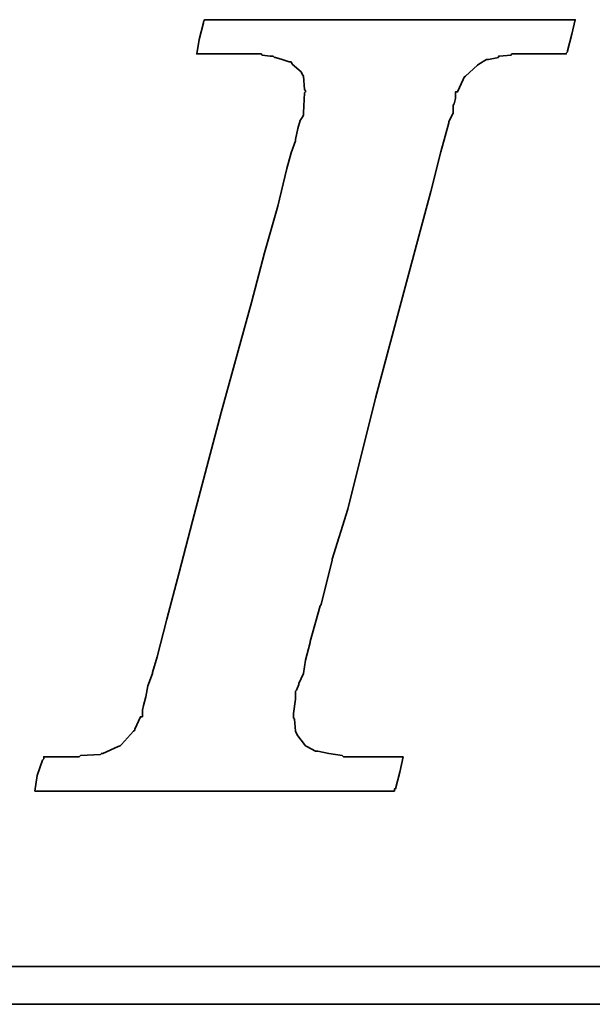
# Model space of a CAD drawing. Header units: inches. Extents: x 20 to 915, y 22 to 275.
# Tile 32 of 51: x 160.48 to 162.06, y 89.46 to 92.18. Entities that reach past the tile are written whole.
import ezdxf

# ---------------------------------------------------------------- set-up
doc = ezdxf.new("R2010")
doc.units = ezdxf.units.IN
doc.header["$LTSCALE"] = 0.1
doc.layers.add('DIM', color=4, linetype='Continuous')
doc.layers.add('layer 1', color=7, linetype='Continuous')

# ---------------------------------------------------------------- blocks, each defined once
blk = doc.blocks.new('TBI MOTION logo(完整正式版)')
at = {"layer": 'layer 1', "color": 22, "lineweight": 35}
for points, knots in [([(-40.59125, -7.94375), (-40.59125, -7.94375), (-40.97375, -7.94375), (-40.97375, -7.94375), (-40.97375, -7.94375), (-40.97375, -7.94375), (-41.38125, -7.94375), (-41.38125, -7.94375), (-41.38125, -7.94375), (-41.38125, -7.94375), (-41.54875, -7.94375), (-41.54875, -7.94375), (-41.54875, -7.94375), (-41.54875, -7.94375), (-41.59875, -7.94375), (-41.59875, -7.94375), (-41.59875, -7.94375), (-41.59875, -7.94375), (-41.88375, -7.94375), (-41.88375, -7.94375), (-41.88375, -7.94375), (-41.88375, -7.94375), (-41.90875, -7.91875), (-41.90875, -7.91875), (-41.90875, -7.91875), (-41.90875, -7.91875), (-42.19875, -7.87125), (-42.19875, -7.87125), (-42.19875, -7.87125), (-42.19875, -7.87125), (-42.43875, -7.82375), (-42.43875, -7.82375), (-42.43875, -7.82375), (-42.43875, -7.82375), (-42.45875, -7.82375), (-42.45875, -7.82375), (-42.45875, -7.82375), (-42.45875, -7.82375), (-42.48625, -7.82375), (-42.48625, -7.82375), (-42.48625, -7.82375), (-42.48625, -7.82375), (-42.67625, -7.72375), (-42.67625, -7.72375), (-42.67625, -7.72375), (-42.67625, -7.72375), (-42.70125, -7.70375), (-42.70125, -7.70375), (-42.70125, -7.70375), (-42.70125, -7.70375), (-42.72375, -7.67875), (-42.72375, -7.67875), (-42.72375, -7.67875), (-42.72375, -7.67875), (-42.86875, -7.48875), (-42.86875, -7.48875), (-42.86875, -7.48875), (-42.86875, -7.48875), (-42.89375, -7.43875), (-42.89375, -7.43875), (-42.89375, -7.43875), (-42.89375, -7.43875), (-42.91875, -7.38875), (-42.91875, -7.38875), (-42.91875, -7.38875), (-42.91875, -7.38875), (-42.93875, -7.12875), (-42.93875, -7.12875), (-42.93875, -7.12875), (-42.93875, -7.12875), (-42.96375, -7.10375), (-42.96375, -7.10375), (-42.96375, -7.10375), (-42.96375, -7.10375), (-42.96375, -7.05375), (-42.96375, -7.05375), (-42.96375, -7.05375), (-42.96375, -7.05375), (-42.96375, -7.00875), (-42.96375, -7.00875), (-42.96375, -7.00875), (-42.96375, -7.00875), (-42.91875, -6.69625), (-42.91875, -6.69625), (-42.91875, -6.69625), (-42.91875, -6.69625), (-42.91875, -6.62375), (-42.91875, -6.62375), (-42.91875, -6.62375), (-42.91875, -6.62375), (-42.91875, -6.59625), (-42.91875, -6.59625), (-42.91875, -6.59625), (-42.91875, -6.59625), (-42.91875, -6.57375), (-42.91875, -6.57375), (-42.91875, -6.57375), (-42.91875, -6.57375), (-42.91875, -6.52875), (-42.91875, -6.52875), (-42.91875, -6.52875), (-42.91875, -6.52875), (-42.89375, -6.50375), (-42.89375, -6.50375), (-42.89375, -6.50375), (-42.89375, -6.50375), (-42.84375, -6.38375), (-42.84375, -6.38375), (-42.84375, -6.38375), (-42.84375, -6.38375), (-42.84375, -6.35875), (-42.84375, -6.35875), (-42.84375, -6.35875), (-42.84375, -6.35875), (-42.74625, -6.14375), (-42.74625, -6.14375), (-42.74625, -6.14375), (-42.74625, -6.14375), (-42.70125, -5.85375), (-42.70125, -5.85375), (-42.70125, -5.85375), (-42.70125, -5.85375), (-42.60375, -5.47125), (-42.60375, -5.47125), (-42.60375, -5.47125), (-42.60375, -5.47125), (-42.60375, -5.44875), (-42.60375, -5.44875), (-42.60375, -5.44875), (-42.60375, -5.44875), (-42.38875, -4.67875), (-42.38875, -4.67875), (-42.38875, -4.67875), (-42.38875, -4.67875), (-42.36375, -4.65375), (-42.36375, -4.65375), (-42.36375, -4.65375), (-42.36375, -4.65375), (-42.12375, -3.69625), (-42.12375, -3.69625), (-42.12375, -3.69625), (-42.12375, -3.69625), (-42.12375, -3.67374), (-42.12375, -3.67374), (-42.12375, -3.67374), (-42.12375, -3.67374), (-41.78875, -2.59374), (-41.78875, -2.59374), (-41.78875, -2.59374), (-41.78875, -2.59374), (-41.18875, -0.19375), (-41.18875, -0.19375), (-41.18875, -0.19375), (-41.18875, -0.19375), (-40.54375, 2.20624), (-40.54375, 2.20624), (-40.54375, 2.20624), (-40.54375, 2.20624), (-40.25375, 3.30875), (-40.25375, 3.30875), (-40.25375, 3.30875), (-40.25375, 3.30875), (-39.98875, 4.27125), (-39.98875, 4.27125), (-39.98875, 4.27125), (-39.98875, 4.27125), (-39.77375, 5.13125), (-39.77375, 5.13125), (-39.77375, 5.13125), (-39.77375, 5.13125), (-39.67875, 5.47125), (-39.67875, 5.47125), (-39.67875, 5.47125), (-39.67875, 5.47125), (-39.60375, 5.75625), (-39.60375, 5.75625), (-39.60375, 5.75625), (-39.60375, 5.75625), (-39.60375, 5.78125), (-39.60375, 5.78125), (-39.60375, 5.78125), (-39.60375, 5.78125), (-39.50875, 5.97125), (-39.50875, 5.97125), (-39.50875, 5.97125), (-39.50875, 5.97125), (-39.50875, 6.13875), (-39.50875, 6.13875), (-39.50875, 6.13875), (-39.50875, 6.13875), (-39.48625, 6.16625), (-39.48625, 6.16625), (-39.48625, 6.16625), (-39.48625, 6.16625), (-39.46125, 6.28625), (-39.46125, 6.28625), (-39.46125, 6.28625), (-39.46125, 6.28625), (-39.46125, 6.42625), (-39.46125, 6.42625), (-39.46125, 6.42625), (-39.46125, 6.42625), (-39.41375, 6.42625), (-39.41375, 6.42625), (-39.41375, 6.42625), (-39.41375, 6.42625), (-39.29375, 6.69125), (-39.29375, 6.69125), (-39.29375, 6.69125), (-39.29375, 6.69125), (-39.26875, 6.74125), (-39.26875, 6.74125), (-39.26875, 6.74125), (-39.26875, 6.74125), (-39.24375, 6.76625), (-39.24375, 6.76625), (-39.24375, 6.76625), (-39.24375, 6.76625), (-38.98375, 7.00624), (-38.98375, 7.00624), (-38.98375, 7.00624), (-38.98375, 7.00624), (-38.95625, 7.02624), (-38.95625, 7.02624), (-38.95625, 7.02624), (-38.95625, 7.02624), (-38.78875, 7.12624), (-38.78875, 7.12624), (-38.78875, 7.12624), (-38.78875, 7.12624), (-38.76375, 7.12624), (-38.76375, 7.12624), (-38.76375, 7.12624), (-38.76375, 7.12624), (-38.74375, 7.12624), (-38.74375, 7.12624), (-38.74375, 7.12624), (-38.74375, 7.12624), (-38.52875, 7.17125), (-38.52875, 7.17125), (-38.52875, 7.17125), (-38.52875, 7.17125), (-38.52875, 7.19624), (-38.52875, 7.19624), (-38.52875, 7.19624), (-38.52875, 7.19624), (-38.50375, 7.19624), (-38.50375, 7.19624), (-38.50375, 7.19624), (-38.50375, 7.19624), (-38.26125, 7.21875), (-38.26125, 7.21875), (-38.26125, 7.21875), (-38.26125, 7.21875), (-38.23875, 7.24624), (-38.23875, 7.24624), (-38.23875, 7.24624), (-38.23875, 7.24624), (-38.21625, 7.24624), (-38.21625, 7.24624), (-38.21625, 7.24624), (-38.21625, 7.24624), (-38.18875, 7.24624), (-38.18875, 7.24624), (-38.18875, 7.24624), (-38.18875, 7.24624), (-37.90375, 7.24624), (-37.90375, 7.24624), (-37.90375, 7.24624), (-37.90375, 7.24624), (-37.85375, 7.24624), (-37.85375, 7.24624), (-37.85375, 7.24624), (-37.85375, 7.24624), (-37.75875, 7.24624), (-37.75875, 7.24624), (-37.75875, 7.24624), (-37.75875, 7.24624), (-37.42375, 7.24624), (-37.42375, 7.24624), (-37.42375, 7.24624), (-37.42375, 7.24624), (-37.08875, 7.24624), (-37.08875, 7.24624), (-37.08875, 7.24624), (-37.08875, 7.24624), (-37.06375, 7.24624), (-37.06375, 7.24624), (-37.06375, 7.24624), (-37.06375, 7.24624), (-37.06375, 7.26624), (-37.06375, 7.26624), (-37.06375, 7.26624), (-37.06375, 7.26624), (-37.03875, 7.29125), (-37.03875, 7.29125), (-37.03875, 7.29125), (-37.03875, 7.29125), (-37.03875, 7.31625), (-37.03875, 7.31625), (-37.03875, 7.31625), (-37.03875, 7.31625), (-36.94125, 7.67625), (-36.94125, 7.67625), (-36.94125, 7.67625), (-36.94125, 7.67625), (-36.86875, 7.98625), (-36.86875, 7.98625), (-36.86875, 7.98625), (-36.86875, 7.98625), (-36.98875, 7.98625), (-36.98875, 7.98625), (-36.98875, 7.98625), (-36.98875, 7.98625), (-37.42375, 7.98625), (-37.42375, 7.98625), (-37.42375, 7.98625), (-37.42375, 7.98625), (-37.94875, 7.98625), (-37.94875, 7.98625), (-37.94875, 7.98625), (-37.94875, 7.98625), (-38.57375, 7.98625), (-38.57375, 7.98625), (-38.57375, 7.98625), (-38.57375, 7.98625), (-39.29375, 7.98625), (-39.29375, 7.98625), (-39.29375, 7.98625), (-39.29375, 7.98625), (-40.82875, 7.98625), (-40.82875, 7.98625), (-40.82875, 7.98625), (-40.82875, 7.98625), (-42.36375, 7.98625), (-42.36375, 7.98625), (-42.36375, 7.98625), (-42.36375, 7.98625), (-43.08375, 7.98625), (-43.08375, 7.98625), (-43.08375, 7.98625), (-43.08375, 7.98625), (-43.70875, 7.98625), (-43.70875, 7.98625), (-43.70875, 7.98625), (-43.70875, 7.98625), (-44.23375, 7.98625), (-44.23375, 7.98625), (-44.23375, 7.98625), (-44.23375, 7.98625), (-44.66875, 7.98625), (-44.66875, 7.98625), (-44.66875, 7.98625), (-44.66875, 7.98625), (-44.88375, 7.98625), (-44.88375, 7.98625), (-44.88375, 7.98625), (-44.88375, 7.98625), (-44.90875, 7.94125), (-44.90875, 7.94125), (-44.90875, 7.94125), (-44.90875, 7.94125), (-44.90875, 7.91625), (-44.90875, 7.91625), (-44.90875, 7.91625), (-44.90875, 7.91625), (-45.00375, 7.55625), (-45.00375, 7.55625), (-45.00375, 7.55625), (-45.00375, 7.55625), (-45.05375, 7.24624), (-45.05375, 7.24624), (-45.05375, 7.24624), (-45.05375, 7.24624), (-44.61875, 7.24624), (-44.61875, 7.24624), (-44.61875, 7.24624), (-44.61875, 7.24624), (-44.11375, 7.24624), (-44.11375, 7.24624), (-44.11375, 7.24624), (-44.11375, 7.24624), (-43.99375, 7.24624), (-43.99375, 7.24624), (-43.99375, 7.24624), (-43.99375, 7.24624), (-43.94625, 7.24624), (-43.94625, 7.24624), (-43.94625, 7.24624), (-43.94625, 7.24624), (-43.92374, 7.24624), (-43.92374, 7.24624), (-43.92374, 7.24624), (-43.92374, 7.24624), (-43.65875, 7.24624), (-43.65875, 7.24624), (-43.65875, 7.24624), (-43.65875, 7.24624), (-43.63875, 7.21875), (-43.63875, 7.21875), (-43.63875, 7.21875), (-43.63875, 7.21875), (-43.46875, 7.19624), (-43.46875, 7.19624), (-43.46875, 7.19624), (-43.46875, 7.19624), (-43.39875, 7.19624), (-43.39875, 7.19624), (-43.39875, 7.19624), (-43.39875, 7.19624), (-43.37125, 7.17125), (-43.37125, 7.17125), (-43.37125, 7.17125), (-43.37125, 7.17125), (-43.34875, 7.17125), (-43.34875, 7.17125), (-43.34875, 7.17125), (-43.34875, 7.17125), (-43.20375, 7.12624), (-43.20375, 7.12624), (-43.20375, 7.12624), (-43.20375, 7.12624), (-43.05875, 7.07624), (-43.05875, 7.07624), (-43.05875, 7.07624), (-43.05875, 7.07624), (-43.01375, 7.07624), (-43.01375, 7.07624), (-43.01375, 7.07624), (-43.01375, 7.07624), (-42.98875, 7.02624), (-42.98875, 7.02624), (-42.98875, 7.02624), (-42.98875, 7.02624), (-42.79875, 6.86125), (-42.79875, 6.86125), (-42.79875, 6.86125), (-42.79875, 6.86125), (-42.77375, 6.81125), (-42.77375, 6.81125), (-42.77375, 6.81125), (-42.77375, 6.81125), (-42.74625, 6.76625), (-42.74625, 6.76625), (-42.74625, 6.76625), (-42.74625, 6.76625), (-42.72375, 6.47625), (-42.72375, 6.47625), (-42.72375, 6.47625), (-42.72375, 6.47625), (-42.70125, 6.45124), (-42.70125, 6.45124), (-42.70125, 6.45124), (-42.70125, 6.45124), (-42.70125, 6.42625), (-42.70125, 6.42625), (-42.70125, 6.42625), (-42.70125, 6.42625), (-42.72375, 6.40625), (-42.72375, 6.40625), (-42.72375, 6.40625), (-42.72375, 6.40625), (-42.74625, 5.97125), (-42.74625, 5.97125), (-42.74625, 5.97125), (-42.74625, 5.97125), (-42.74625, 5.94625), (-42.74625, 5.94625), (-42.74625, 5.94625), (-42.74625, 5.94625), (-42.74625, 5.92625), (-42.74625, 5.92625), (-42.74625, 5.92625), (-42.74625, 5.92625), (-42.77375, 5.87625), (-42.77375, 5.87625), (-42.77375, 5.87625), (-42.77375, 5.87625), (-42.81875, 5.80625), (-42.81875, 5.80625), (-42.81875, 5.80625), (-42.81875, 5.80625), (-42.86875, 5.63625), (-42.86875, 5.63625), (-42.86875, 5.63625), (-42.86875, 5.63625), (-42.91875, 5.39625), (-42.91875, 5.39625), (-42.91875, 5.39625), (-42.91875, 5.39625), (-42.91875, 5.37124), (-42.91875, 5.37124), (-42.91875, 5.37124), (-42.91875, 5.37124), (-43.01375, 5.10874), (-43.01375, 5.10874), (-43.01375, 5.10874), (-43.01375, 5.10874), (-43.10875, 4.77124), (-43.10875, 4.77124), (-43.10875, 4.77124), (-43.10875, 4.77124), (-43.29875, 3.95625), (-43.29875, 3.95625), (-43.29875, 3.95625), (-43.29875, 3.95625), (-43.58875, 2.95125), (-43.58875, 2.95125), (-43.58875, 2.95125), (-43.58875, 2.95125), (-43.87375, 1.87125), (-43.87375, 1.87125), (-43.87375, 1.87125), (-43.87375, 1.87125), (-44.52625, -0.50374), (-44.52625, -0.50374), (-44.52625, -0.50374), (-44.52625, -0.50374), (-45.14875, -2.85375), (-45.14875, -2.85375), (-45.14875, -2.85375), (-45.14875, -2.85375), (-45.43375, -3.95875), (-45.43375, -3.95875), (-45.43375, -3.95875), (-45.43375, -3.95875), (-45.69875, -4.96875), (-45.69875, -4.96875), (-45.69875, -4.96875), (-45.69875, -4.96875), (-45.91375, -5.78375), (-45.91375, -5.78375), (-45.91375, -5.78375), (-45.91375, -5.78375), (-46.01375, -6.11875), (-46.01375, -6.11875), (-46.01375, -6.11875), (-46.01375, -6.11875), (-46.01375, -6.14375), (-46.01375, -6.14375), (-46.01375, -6.14375), (-46.01375, -6.14375), (-46.10875, -6.40875), (-46.10875, -6.40875), (-46.10875, -6.40875), (-46.10875, -6.40875), (-46.15375, -6.64875), (-46.15375, -6.64875), (-46.15375, -6.64875), (-46.15375, -6.64875), (-46.20375, -6.83875), (-46.20375, -6.83875), (-46.20375, -6.83875), (-46.20375, -6.83875), (-46.22875, -6.93375), (-46.22875, -6.93375), (-46.22875, -6.93375), (-46.22875, -6.93375), (-46.22875, -7.07875), (-46.22875, -7.07875), (-46.22875, -7.07875), (-46.22875, -7.07875), (-46.27375, -7.07875), (-46.27375, -7.07875), (-46.27375, -7.07875), (-46.27375, -7.07875), (-46.39375, -7.34375), (-46.39375, -7.34375), (-46.39375, -7.34375), (-46.39375, -7.34375), (-46.39375, -7.36875), (-46.39375, -7.36875), (-46.39375, -7.36875), (-46.39375, -7.36875), (-46.42125, -7.38875), (-46.42125, -7.38875), (-46.42125, -7.38875), (-46.42125, -7.38875), (-46.68375, -7.67875), (-46.68375, -7.67875), (-46.68375, -7.67875), (-46.68375, -7.67875), (-46.70875, -7.70375), (-46.70875, -7.70375), (-46.70875, -7.70375), (-46.70875, -7.70375), (-46.75375, -7.72375), (-46.75375, -7.72375), (-46.75375, -7.72375), (-46.75375, -7.72375), (-47.08875, -7.87125), (-47.08875, -7.87125), (-47.08875, -7.87125), (-47.08875, -7.87125), (-47.11625, -7.87125), (-47.11625, -7.87125), (-47.11625, -7.87125), (-47.11625, -7.87125), (-47.13875, -7.89375), (-47.13875, -7.89375), (-47.13875, -7.89375), (-47.13875, -7.89375), (-47.56875, -7.91875), (-47.56875, -7.91875), (-47.56875, -7.91875), (-47.56875, -7.91875), (-47.59625, -7.94375), (-47.59625, -7.94375), (-47.59625, -7.94375), (-47.59625, -7.94375), (-47.64375, -7.94375), (-47.64375, -7.94375), (-47.64375, -7.94375), (-47.64375, -7.94375), (-47.73625, -7.94375), (-47.73625, -7.94375), (-47.73625, -7.94375), (-47.73625, -7.94375), (-48.07375, -7.94375), (-48.07375, -7.94375), (-48.07375, -7.94375), (-48.07375, -7.94375), (-48.36125, -7.94375), (-48.36125, -7.94375), (-48.36125, -7.94375), (-48.36125, -7.94375), (-48.36125, -7.96625), (-48.36125, -7.96625), (-48.36125, -7.96625), (-48.36125, -7.96625), (-48.36125, -7.99125), (-48.36125, -7.99125), (-48.36125, -7.99125), (-48.36125, -7.99125), (-48.38875, -8.01375), (-48.38875, -8.01375), (-48.38875, -8.01375), (-48.38875, -8.01375), (-48.50875, -8.34875), (-48.50875, -8.34875), (-48.50875, -8.34875), (-48.50875, -8.34875), (-48.55375, -8.68625), (-48.55375, -8.68625), (-48.55375, -8.68625), (-48.55375, -8.68625), (-48.45875, -8.68625), (-48.45875, -8.68625), (-48.45875, -8.68625), (-48.45875, -8.68625), (-48.07375, -8.68625), (-48.07375, -8.68625), (-48.07375, -8.68625), (-48.07375, -8.68625), (-47.52375, -8.68625), (-47.52375, -8.68625), (-47.52375, -8.68625), (-47.52375, -8.68625), (-46.92375, -8.68625), (-46.92375, -8.68625), (-46.92375, -8.68625), (-46.92375, -8.68625), (-46.25375, -8.68625), (-46.25375, -8.68625), (-46.25375, -8.68625), (-46.25375, -8.68625), (-46.20375, -8.68625), (-46.20375, -8.68625), (-46.20375, -8.68625), (-46.20375, -8.68625), (-44.71375, -8.68625), (-44.71375, -8.68625), (-44.71375, -8.68625), (-44.71375, -8.68625), (-43.22875, -8.68625), (-43.22875, -8.68625), (-43.22875, -8.68625), (-43.22875, -8.68625), (-42.55875, -8.68625), (-42.55875, -8.68625), (-42.55875, -8.68625), (-42.55875, -8.68625), (-42.50875, -8.68625), (-42.50875, -8.68625), (-42.50875, -8.68625), (-42.50875, -8.68625), (-41.93375, -8.68625), (-41.93375, -8.68625), (-41.93375, -8.68625), (-41.93375, -8.68625), (-41.38125, -8.68625), (-41.38125, -8.68625), (-41.38125, -8.68625), (-41.38125, -8.68625), (-40.97375, -8.68625), (-40.97375, -8.68625), (-40.97375, -8.68625), (-40.97375, -8.68625), (-40.78125, -8.68625), (-40.78125, -8.68625), (-40.78125, -8.68625), (-40.78125, -8.68625), (-40.78125, -8.63875), (-40.78125, -8.63875), (-40.78125, -8.63875), (-40.78125, -8.63875), (-40.75875, -8.63875), (-40.75875, -8.63875), (-40.75875, -8.63875), (-40.75875, -8.63875), (-40.66375, -8.27875), (-40.66375, -8.27875), (-40.66375, -8.27875), (-40.66375, -8.27875), (-40.59125, -7.94375), (-40.59125, -7.94375)], [0, 0, 0, 0, 0.00558659, 0.00558659, 0.00558659, 0.00558659, 0.01117318, 0.01117318, 0.01117318, 0.01117318, 0.01675978, 0.01675978, 0.01675978, 0.01675978, 0.02234637, 0.02234637, 0.02234637, 0.02234637, 0.02793296, 0.02793296, 0.02793296, 0.02793296, 0.03351955, 0.03351955, 0.03351955, 0.03351955, 0.03910615, 0.03910615, 0.03910615, 0.03910615, 0.04469274, 0.04469274, 0.04469274, 0.04469274, 0.05027933, 0.05027933, 0.05027933, 0.05027933, 0.05586592, 0.05586592, 0.05586592, 0.05586592, 0.06145251, 0.06145251, 0.06145251, 0.06145251, 0.06703911, 0.06703911, 0.06703911, 0.06703911, 0.0726257, 0.0726257, 0.0726257, 0.0726257, 0.07821229, 0.07821229, 0.07821229, 0.07821229, 0.08379888, 0.08379888, 0.08379888, 0.08379888, 0.08938547, 0.08938547, 0.08938547, 0.08938547, 0.09497207, 0.09497207, 0.09497207, 0.09497207, 0.10055866, 0.10055866, 0.10055866, 0.10055866, 0.10614525, 0.10614525, 0.10614525, 0.10614525, 0.11173184, 0.11173184, 0.11173184, 0.11173184, 0.11731844, 0.11731844, 0.11731844, 0.11731844, 0.12290503, 0.12290503, 0.12290503, 0.12290503, 0.12849162, 0.12849162, 0.12849162, 0.12849162, 0.13407821, 0.13407821, 0.13407821, 0.13407821, 0.1396648, 0.1396648, 0.1396648, 0.1396648, 0.1452514, 0.1452514, 0.1452514, 0.1452514, 0.15083799, 0.15083799, 0.15083799, 0.15083799, 0.15642458, 0.15642458, 0.15642458, 0.15642458, 0.16201117, 0.16201117, 0.16201117, 0.16201117, 0.16759777, 0.16759777, 0.16759777, 0.16759777, 0.17318436, 0.17318436, 0.17318436, 0.17318436, 0.17877095, 0.17877095, 0.17877095, 0.17877095, 0.18435754, 0.18435754, 0.18435754, 0.18435754, 0.18994413, 0.18994413, 0.18994413, 0.18994413, 0.19553073, 0.19553073, 0.19553073, 0.19553073, 0.20111732, 0.20111732, 0.20111732, 0.20111732, 0.20670391, 0.20670391, 0.20670391, 0.20670391, 0.2122905, 0.2122905, 0.2122905, 0.2122905, 0.21787709, 0.21787709, 0.21787709, 0.21787709, 0.22346369, 0.22346369, 0.22346369, 0.22346369, 0.22905028, 0.22905028, 0.22905028, 0.22905028, 0.23463687, 0.23463687, 0.23463687, 0.23463687, 0.24022346, 0.24022346, 0.24022346, 0.24022346, 0.24581006, 0.24581006, 0.24581006, 0.24581006, 0.25139665, 0.25139665, 0.25139665, 0.25139665, 0.25698324, 0.25698324, 0.25698324, 0.25698324, 0.26256983, 0.26256983, 0.26256983, 0.26256983, 0.26815642, 0.26815642, 0.26815642, 0.26815642, 0.27374302, 0.27374302, 0.27374302, 0.27374302, 0.27932961, 0.27932961, 0.27932961, 0.27932961, 0.2849162, 0.2849162, 0.2849162, 0.2849162, 0.29050279, 0.29050279, 0.29050279, 0.29050279, 0.29608939, 0.29608939, 0.29608939, 0.29608939, 0.30167598, 0.30167598, 0.30167598, 0.30167598, 0.30726257, 0.30726257, 0.30726257, 0.30726257, 0.31284916, 0.31284916, 0.31284916, 0.31284916, 0.31843575, 0.31843575, 0.31843575, 0.31843575, 0.32402235, 0.32402235, 0.32402235, 0.32402235, 0.32960894, 0.32960894, 0.32960894, 0.32960894, 0.33519553, 0.33519553, 0.33519553, 0.33519553, 0.34078212, 0.34078212, 0.34078212, 0.34078212, 0.34636872, 0.34636872, 0.34636872, 0.34636872, 0.35195531, 0.35195531, 0.35195531, 0.35195531, 0.3575419, 0.3575419, 0.3575419, 0.3575419, 0.36312849, 0.36312849, 0.36312849, 0.36312849, 0.36871508, 0.36871508, 0.36871508, 0.36871508, 0.37430168, 0.37430168, 0.37430168, 0.37430168, 0.37988827, 0.37988827, 0.37988827, 0.37988827, 0.38547486, 0.38547486, 0.38547486, 0.38547486, 0.39106145, 0.39106145, 0.39106145, 0.39106145, 0.39664804, 0.39664804, 0.39664804, 0.39664804, 0.40223464, 0.40223464, 0.40223464, 0.40223464, 0.40782123, 0.40782123, 0.40782123, 0.40782123, 0.41340782, 0.41340782, 0.41340782, 0.41340782, 0.41899441, 0.41899441, 0.41899441, 0.41899441, 0.42458101, 0.42458101, 0.42458101, 0.42458101, 0.4301676, 0.4301676, 0.4301676, 0.4301676, 0.43575419, 0.43575419, 0.43575419, 0.43575419, 0.44134078, 0.44134078, 0.44134078, 0.44134078, 0.44692737, 0.44692737, 0.44692737, 0.44692737, 0.45251397, 0.45251397, 0.45251397, 0.45251397, 0.45810056, 0.45810056, 0.45810056, 0.45810056, 0.46368715, 0.46368715, 0.46368715, 0.46368715, 0.46927374, 0.46927374, 0.46927374, 0.46927374, 0.47486034, 0.47486034, 0.47486034, 0.47486034, 0.48044693, 0.48044693, 0.48044693, 0.48044693, 0.48603352, 0.48603352, 0.48603352, 0.48603352, 0.49162011, 0.49162011, 0.49162011, 0.49162011, 0.4972067, 0.4972067, 0.4972067, 0.4972067, 0.5027933, 0.5027933, 0.5027933, 0.5027933, 0.50837989, 0.50837989, 0.50837989, 0.50837989, 0.51396648, 0.51396648, 0.51396648, 0.51396648, 0.51955307, 0.51955307, 0.51955307, 0.51955307, 0.52513966, 0.52513966, 0.52513966, 0.52513966, 0.53072626, 0.53072626, 0.53072626, 0.53072626, 0.53631285, 0.53631285, 0.53631285, 0.53631285, 0.54189944, 0.54189944, 0.54189944, 0.54189944, 0.54748603, 0.54748603, 0.54748603, 0.54748603, 0.55307263, 0.55307263, 0.55307263, 0.55307263, 0.55865922, 0.55865922, 0.55865922, 0.55865922, 0.56424581, 0.56424581, 0.56424581, 0.56424581, 0.5698324, 0.5698324, 0.5698324, 0.5698324, 0.57541899, 0.57541899, 0.57541899, 0.57541899, 0.58100559, 0.58100559, 0.58100559, 0.58100559, 0.58659218, 0.58659218, 0.58659218, 0.58659218, 0.59217877, 0.59217877, 0.59217877, 0.59217877, 0.59776536, 0.59776536, 0.59776536, 0.59776536, 0.60335196, 0.60335196, 0.60335196, 0.60335196, 0.60893855, 0.60893855, 0.60893855, 0.60893855, 0.61452514, 0.61452514, 0.61452514, 0.61452514, 0.62011173, 0.62011173, 0.62011173, 0.62011173, 0.62569832, 0.62569832, 0.62569832, 0.62569832, 0.63128492, 0.63128492, 0.63128492, 0.63128492, 0.63687151, 0.63687151, 0.63687151, 0.63687151, 0.6424581, 0.6424581, 0.6424581, 0.6424581, 0.64804469, 0.64804469, 0.64804469, 0.64804469, 0.65363128, 0.65363128, 0.65363128, 0.65363128, 0.65921788, 0.65921788, 0.65921788, 0.65921788, 0.66480447, 0.66480447, 0.66480447, 0.66480447, 0.67039106, 0.67039106, 0.67039106, 0.67039106, 0.67597765, 0.67597765, 0.67597765, 0.67597765, 0.68156425, 0.68156425, 0.68156425, 0.68156425, 0.68715084, 0.68715084, 0.68715084, 0.68715084, 0.69273743, 0.69273743, 0.69273743, 0.69273743, 0.69832402, 0.69832402, 0.69832402, 0.69832402, 0.70391061, 0.70391061, 0.70391061, 0.70391061, 0.70949721, 0.70949721, 0.70949721, 0.70949721, 0.7150838, 0.7150838, 0.7150838, 0.7150838, 0.72067039, 0.72067039, 0.72067039, 0.72067039, 0.72625698, 0.72625698, 0.72625698, 0.72625698, 0.73184358, 0.73184358, 0.73184358, 0.73184358, 0.73743017, 0.73743017, 0.73743017, 0.73743017, 0.74301676, 0.74301676, 0.74301676, 0.74301676, 0.74860335, 0.74860335, 0.74860335, 0.74860335, 0.75418994, 0.75418994, 0.75418994, 0.75418994, 0.75977654, 0.75977654, 0.75977654, 0.75977654, 0.76536313, 0.76536313, 0.76536313, 0.76536313, 0.77094972, 0.77094972, 0.77094972, 0.77094972, 0.77653631, 0.77653631, 0.77653631, 0.77653631, 0.78212291, 0.78212291, 0.78212291, 0.78212291, 0.7877095, 0.7877095, 0.7877095, 0.7877095, 0.79329609, 0.79329609, 0.79329609, 0.79329609, 0.79888268, 0.79888268, 0.79888268, 0.79888268, 0.80446927, 0.80446927, 0.80446927, 0.80446927, 0.81005587, 0.81005587, 0.81005587, 0.81005587, 0.81564246, 0.81564246, 0.81564246, 0.81564246, 0.82122905, 0.82122905, 0.82122905, 0.82122905, 0.82681564, 0.82681564, 0.82681564, 0.82681564, 0.83240223, 0.83240223, 0.83240223, 0.83240223, 0.83798883, 0.83798883, 0.83798883, 0.83798883, 0.84357542, 0.84357542, 0.84357542, 0.84357542, 0.84916201, 0.84916201, 0.84916201, 0.84916201, 0.8547486, 0.8547486, 0.8547486, 0.8547486, 0.8603352, 0.8603352, 0.8603352, 0.8603352, 0.86592179, 0.86592179, 0.86592179, 0.86592179, 0.87150838, 0.87150838, 0.87150838, 0.87150838, 0.87709497, 0.87709497, 0.87709497, 0.87709497, 0.88268156, 0.88268156, 0.88268156, 0.88268156, 0.88826816, 0.88826816, 0.88826816, 0.88826816, 0.89385475, 0.89385475, 0.89385475, 0.89385475, 0.89944134, 0.89944134, 0.89944134, 0.89944134, 0.90502793, 0.90502793, 0.90502793, 0.90502793, 0.91061453, 0.91061453, 0.91061453, 0.91061453, 0.91620112, 0.91620112, 0.91620112, 0.91620112, 0.92178771, 0.92178771, 0.92178771, 0.92178771, 0.9273743, 0.9273743, 0.9273743, 0.9273743, 0.93296089, 0.93296089, 0.93296089, 0.93296089, 0.93854749, 0.93854749, 0.93854749, 0.93854749, 0.94413408, 0.94413408, 0.94413408, 0.94413408, 0.94972067, 0.94972067, 0.94972067, 0.94972067, 0.95530726, 0.95530726, 0.95530726, 0.95530726, 0.96089385, 0.96089385, 0.96089385, 0.96089385, 0.96648045, 0.96648045, 0.96648045, 0.96648045, 0.97206704, 0.97206704, 0.97206704, 0.97206704, 0.97765363, 0.97765363, 0.97765363, 0.97765363, 0.98324022, 0.98324022, 0.98324022, 0.98324022, 0.98882682, 0.98882682, 0.98882682, 0.98882682, 0.99441341, 0.99441341, 0.99441341, 0.99441341, 1, 1, 1, 1]), ([(75.90875, -9.47875), (75.90875, -9.47875), (75.90875, -12.28625), (75.90875, -12.28625), (75.90875, -12.28625), (75.90875, -12.28625), (75.90875, -12.47875), (75.90875, -12.47875), (75.90875, -12.47875), (75.90875, -12.47875), (75.71625, -12.47875), (75.71625, -12.47875), (75.71625, -12.47875), (75.71625, -12.47875), (-88.32875, -12.47875), (-88.32875, -12.47875), (-88.32875, -12.47875), (-88.32875, -12.47875), (-88.32875, -13.29375), (-88.32875, -13.29375), (-88.32875, -13.29375), (-88.32875, -13.29375), (82.89125, -13.29375), (82.89125, -13.29375), (82.89125, -13.29375), (82.89125, -13.29375), (75.90875, -9.47875), (75.90875, -9.47875)], [0, 0, 0, 0, 0.14285714, 0.14285714, 0.14285714, 0.14285714, 0.28571429, 0.28571429, 0.28571429, 0.28571429, 0.42857143, 0.42857143, 0.42857143, 0.42857143, 0.57142857, 0.57142857, 0.57142857, 0.57142857, 0.71428571, 0.71428571, 0.71428571, 0.71428571, 0.85714286, 0.85714286, 0.85714286, 0.85714286, 1, 1, 1, 1])]:
    blk.add_open_spline(points, degree=3, knots=knots, dxfattribs=at)

msp = doc.modelspace()

# ---------------------------------------------------------------- block references
at = {"layer": 'DIM', "xscale": 0.1275750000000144, "yscale": 0.1275749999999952, "zscale": 0.127575}
msp.add_blockref('TBI MOTION logo(完整正式版)', (166.7117, 91.1584), dxfattribs=at)

doc.saveas('drawing.dxf')
